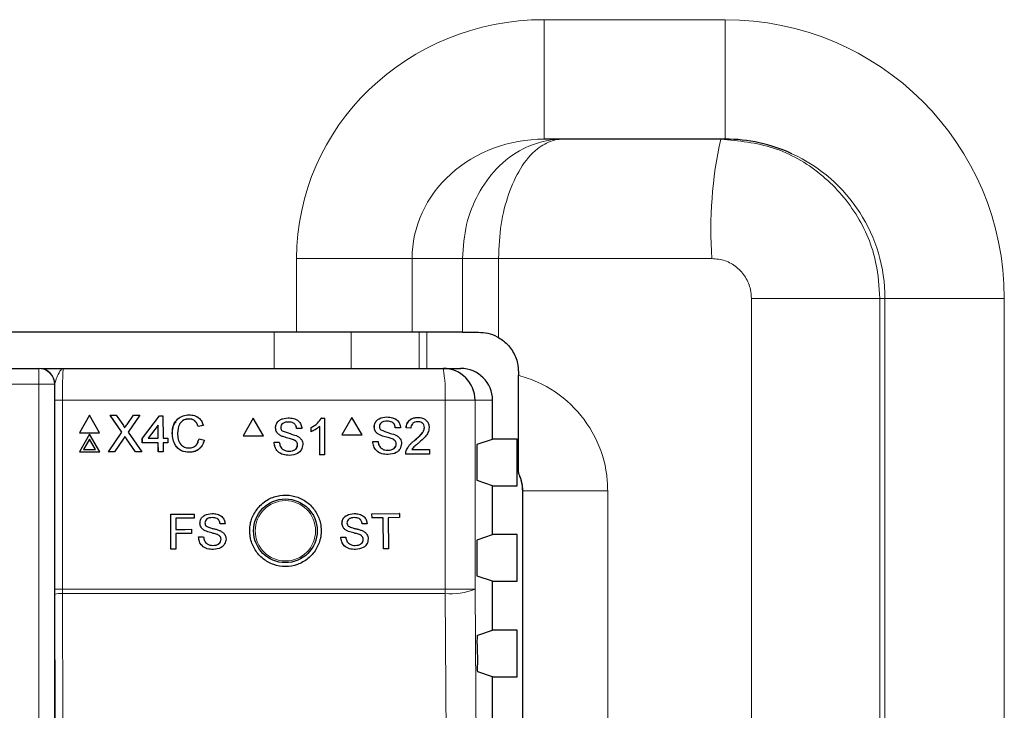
# Model space of a CAD drawing. Header units: millimetres. Extents: x 5 to 418, y 2 to 292.
# Tile 42 of 85: x 114 to 124, y 194 to 201. Entities that reach past the tile are written whole.
import ezdxf

# ---------------------------------------------------------------- set-up
doc = ezdxf.new("R2010")
doc.units = ezdxf.units.MM

msp = doc.modelspace()

# ---------------------------------------------------------------- linework, layer by layer
at = {"color": 7, "linetype": 'Continuous', "lineweight": 18}
for p, q in [((119.1702, 201.0496), (121.0632, 201.0496)), ((119.1702, 199.7996), (119.1702, 201.0496)), ((121.0632, 199.7996), (121.0632, 201.0496)), ((116.582, 197.7783), (116.582, 198.5496)), ((116.582, 198.5496), (117.7895, 198.5496)), ((117.7895, 198.5496), (117.7895, 197.7783)), ((118.3163, 198.5496), (117.7895, 198.5496)), ((118.3163, 197.7783), (118.3163, 198.5496)), ((118.6936, 198.5496), (118.3163, 198.5496)), ((120.9262, 198.5496), (118.6936, 198.5496)), ((118.6936, 198.5496), (118.6936, 197.7226)), ((121.3387, 198.1329), (122.6823, 198.1329)), ((121.3387, 148.246), (121.3387, 198.1329)), ((122.7355, 198.1329), (122.6823, 198.1329)), ((122.6823, 198.1329), (122.6823, 148.246)), ((122.7355, 198.1329), (123.9838, 198.1329)), ((122.7355, 148.1927), (122.7355, 198.1329)), ((123.9838, 198.1329), (123.9838, 148.1927)), ((116.3483, 197.3996), (116.3483, 197.7783)), ((117.1533, 197.7783), (117.1533, 197.3996)), ((117.8644, 197.3996), (117.8644, 197.7783)), ((117.9449, 197.7783), (117.9449, 197.3996)), ((113.8838, 197.3996), (113.8838, 197.2329)), ((113.8838, 197.2329), (103.3781, 197.2329)), ((114.0505, 197.2329), (113.8838, 197.2329)), ((113.8838, 183.2882), (113.8838, 197.2329)), ((114.0505, 197.2329), (114.0505, 183.2882)), ((114.0522, 197.2329), (114.0505, 197.2329)), ((114.0516, 195.0884), (114.0516, 197.0662)), ((114.0516, 197.0662), (114.1321, 197.0662)), ((114.1321, 197.0662), (114.1321, 195.0884)), ((118.1338, 197.0662), (114.1321, 197.0662)), ((118.1338, 195.0884), (118.1338, 197.0662)), ((118.4477, 197.0662), (118.1338, 197.0662)), ((118.4477, 197.0662), (118.4477, 195.0884)), ((118.631, 197.0662), (118.4477, 197.0662)), ((114.7684, 196.6588), (114.7678, 196.6575)), ((114.8022, 196.6624), (114.8016, 196.661)), ((118.9476, 196.1168), (118.9465, 196.1156)), ((119.8358, 196.1168), (118.9476, 196.1168)), ((118.9476, 162.3157), (118.9476, 196.1168)), ((119.8358, 196.1168), (119.8358, 162.3157)), ((114.0516, 195.0884), (114.1321, 195.0884)), ((114.1321, 195.0884), (114.1322, 195.0442)), ((114.1321, 195.0884), (118.1338, 195.0884)), ((118.4477, 195.0884), (118.1338, 195.0884)), ((114.0548, 193.6675), (114.0516, 195.0332)), ((114.1322, 195.0442), (114.1354, 193.669)), ((118.1337, 195.0442), (114.1322, 195.0442))]:
    msp.add_line(p, q, dxfattribs=at)
at = {"color": 7, "linetype": 'Continuous', "lineweight": 25}
for p, q in [((121.0632, 199.7996), (119.1702, 199.7996)), ((116.582, 197.7783), (100.6799, 197.7783)), ((117.7895, 197.7783), (116.582, 197.7783)), ((118.3163, 197.7783), (117.7895, 197.7783)), ((118.3163, 197.7783), (118.4855, 197.7783)), ((103.3781, 197.3996), (113.8838, 197.3996)), ((113.8838, 197.3996), (113.8855, 197.3996)), ((114.1422, 197.3996), (118.1148, 197.3996)), ((118.1148, 197.3996), (118.2972, 197.3996)), ((118.9022, 197.3616), (118.9022, 197.3276)), ((118.631, 196.6604), (118.631, 197.0662)), ((114.4148, 196.9095), (114.3096, 196.7267)), ((114.5211, 196.7267), (114.4148, 196.9095)), ((114.6308, 196.9095), (114.6302, 196.9082)), ((114.7532, 196.7329), (114.6308, 196.9095)), ((114.6308, 196.9095), (114.6959, 196.9095)), ((114.7525, 196.7318), (114.6342, 196.9024)), ((114.6959, 196.9095), (114.763, 196.8127)), ((114.8079, 196.8126), (114.8742, 196.9095)), ((114.9402, 196.9095), (114.8188, 196.7323)), ((114.9342, 196.9003), (114.8189, 196.7321)), ((114.8742, 196.9095), (114.9402, 196.9095)), ((114.9402, 196.9095), (114.9396, 196.9082)), ((114.9681, 196.6694), (115.1491, 196.9046)), ((115.1491, 196.9046), (115.1834, 196.9046)), ((115.1834, 196.9046), (115.1842, 196.6694)), ((115.4557, 196.8703), (115.455, 196.8689)), ((116.1282, 196.8774), (116.0224, 196.6941)), ((116.1282, 196.8774), (116.1274, 196.8774)), ((116.2339, 196.6941), (116.1282, 196.8774)), ((116.4943, 196.8823), (116.4936, 196.8823)), ((116.8403, 196.8774), (116.8395, 196.8774)), ((116.8403, 196.8774), (116.8719, 196.8774)), ((116.8719, 196.8774), (116.8711, 196.8774)), ((116.8719, 196.8774), (116.8719, 196.4941)), ((117.1606, 196.8863), (117.0549, 196.7029)), ((117.1606, 196.8863), (117.1598, 196.8863)), ((117.2663, 196.7029), (117.1606, 196.8863)), ((117.5267, 196.8912), (117.5258, 196.8912)), ((117.8502, 196.8863), (117.8493, 196.8863)), ((114.3096, 196.7267), (114.309, 196.7254)), ((114.309, 196.7254), (114.5205, 196.7254)), ((114.3096, 196.7267), (114.5211, 196.7267)), ((114.4154, 196.7101), (114.3102, 196.5273)), ((114.5217, 196.5273), (114.4154, 196.7101)), ((114.5211, 196.7267), (114.5205, 196.7254)), ((114.6123, 196.5273), (114.7532, 196.7329)), ((114.8188, 196.7323), (114.961, 196.5273)), ((115.1346, 196.807), (115.0287, 196.6694)), ((115.134, 196.8057), (115.0291, 196.6694)), ((115.1346, 196.807), (115.134, 196.8057)), ((115.1344, 196.6694), (115.134, 196.8057)), ((115.135, 196.6694), (115.1346, 196.807)), ((115.2822, 196.7212), (115.2816, 196.7199)), ((115.6055, 196.802), (115.5515, 196.7904)), ((115.5521, 196.7917), (115.5515, 196.7904)), ((115.6061, 196.8033), (115.5521, 196.7917)), ((115.6061, 196.8033), (115.6055, 196.802)), ((116.3614, 196.7774), (116.3606, 196.7774)), ((116.5823, 196.7693), (116.5815, 196.7693)), ((116.6363, 196.7693), (116.5823, 196.7693)), ((116.7345, 196.7816), (116.7337, 196.7816)), ((116.7345, 196.7363), (116.7337, 196.7363)), ((116.7345, 196.7363), (116.7345, 196.7816)), ((116.8228, 196.4941), (116.8228, 196.7928)), ((117.3938, 196.7862), (117.3929, 196.7862)), ((117.6146, 196.7781), (117.6138, 196.7781)), ((117.6686, 196.7781), (117.6146, 196.7781)), ((117.7275, 196.7781), (117.7266, 196.7781)), ((117.7766, 196.7732), (117.7275, 196.7781)), ((117.7766, 196.7732), (117.7757, 196.7732)), ((117.9189, 196.78), (117.918, 196.78)), ((114.4156, 196.6602), (114.3534, 196.5523)), ((114.4149, 196.6589), (114.3535, 196.5523)), ((114.4156, 196.6602), (114.4149, 196.6589)), ((114.477, 196.5523), (114.4149, 196.6589)), ((114.4784, 196.5523), (114.4156, 196.6602)), ((114.7678, 196.6575), (114.6776, 196.526)), ((114.7684, 196.6588), (114.6782, 196.5273)), ((114.7864, 196.6851), (114.7858, 196.6838)), ((114.8952, 196.526), (114.8016, 196.661)), ((114.8958, 196.5273), (114.8022, 196.6624)), ((114.9681, 196.6694), (114.9674, 196.6681)), ((114.9676, 196.6191), (114.9674, 196.6681)), ((114.9682, 196.6204), (114.9676, 196.6191)), ((115.1346, 196.6191), (114.9676, 196.6191)), ((114.9682, 196.6204), (114.9681, 196.6694)), ((115.1352, 196.6204), (114.9682, 196.6204)), ((115.0287, 196.6694), (115.135, 196.6694)), ((115.1352, 196.6204), (115.1346, 196.6191)), ((115.1348, 196.526), (115.1346, 196.6191)), ((115.1355, 196.5273), (115.1352, 196.6204)), ((115.1842, 196.6694), (115.2333, 196.6694)), ((115.2334, 196.6204), (115.1843, 196.6204)), ((115.1843, 196.6204), (115.1846, 196.5273)), ((115.2328, 196.6191), (115.1843, 196.6191)), ((115.2334, 196.6204), (115.2328, 196.6191)), ((115.2333, 196.6694), (115.2334, 196.6204)), ((115.5456, 196.6259), (115.5617, 196.6609)), ((115.5623, 196.6622), (115.5617, 196.6609)), ((115.5623, 196.6622), (115.6164, 196.6497)), ((116.0224, 196.6941), (116.0217, 196.6941)), ((116.0224, 196.6941), (116.2339, 196.6941)), ((116.3467, 196.6268), (116.3459, 196.6268)), ((116.3467, 196.6268), (116.4007, 196.6268)), ((116.4007, 196.6268), (116.3999, 196.6268)), ((116.4179, 196.6945), (116.4172, 196.6945)), ((116.5513, 196.652), (116.5505, 196.652)), ((117.0549, 196.7029), (117.054, 196.7029)), ((117.0549, 196.7029), (117.2663, 196.7029)), ((117.379, 196.6356), (117.3782, 196.6356)), ((117.379, 196.6356), (117.433, 196.6356)), ((117.4503, 196.7033), (117.4494, 196.7033)), ((117.5836, 196.6609), (117.5828, 196.6609)), ((117.6244, 196.6091), (117.6236, 196.6091)), ((117.816, 196.6463), (117.8151, 196.6463)), ((118.4693, 196.6066), (118.631, 196.6604)), ((118.8881, 196.6604), (118.631, 196.6604)), ((118.8881, 196.172), (118.8881, 196.6604)), ((114.3102, 196.5273), (114.3096, 196.526)), ((114.3096, 196.526), (114.5211, 196.526)), ((114.3102, 196.5273), (114.5217, 196.5273)), ((114.3534, 196.5523), (114.4784, 196.5523)), ((114.5217, 196.5273), (114.5211, 196.526)), ((114.6123, 196.5273), (114.6117, 196.526)), ((114.6776, 196.526), (114.6117, 196.526)), ((114.6782, 196.5273), (114.6123, 196.5273)), ((114.6782, 196.5273), (114.6776, 196.526)), ((114.8958, 196.5273), (114.8952, 196.526)), ((114.9603, 196.526), (114.8952, 196.526)), ((114.961, 196.5273), (114.8958, 196.5273)), ((114.961, 196.5273), (114.9603, 196.526)), ((115.1355, 196.5273), (115.1348, 196.526)), ((115.184, 196.526), (115.1348, 196.526)), ((115.1846, 196.5273), (115.1355, 196.5273)), ((115.1846, 196.5273), (115.184, 196.526)), ((115.4604, 196.5224), (115.4598, 196.5211)), ((116.5921, 196.6003), (116.5914, 196.6003)), ((117.7226, 196.5029), (117.7217, 196.5029)), ((117.9729, 196.5029), (117.7226, 196.5029)), ((117.7277, 196.537), (117.7269, 196.537)), ((117.7856, 196.5521), (117.9729, 196.5521)), ((117.9729, 196.5521), (117.9729, 196.5029)), ((118.465, 196.5232), (118.465, 196.3092)), ((116.507, 196.4892), (116.5063, 196.4892)), ((116.8228, 196.4941), (116.8221, 196.4941)), ((116.8719, 196.4941), (116.8228, 196.4941)), ((117.5394, 196.498), (117.5385, 196.498)), ((118.9022, 196.3096), (118.9022, 196.3025)), ((118.631, 196.172), (118.4693, 196.2259)), ((118.631, 195.6604), (118.631, 196.172)), ((118.631, 196.172), (118.8881, 196.172)), ((118.9465, 162.3168), (118.9465, 196.1156)), ((115.2647, 195.8746), (115.5089, 195.8751)), ((115.265, 195.8746), (115.2647, 195.8746)), ((115.2653, 195.508), (115.2647, 195.8746)), ((115.265, 195.8746), (115.5093, 195.8751)), ((115.2657, 195.508), (115.265, 195.8746)), ((115.5093, 195.8328), (115.3168, 195.8324)), ((115.3168, 195.8324), (115.317, 195.7149)), ((115.5093, 195.8751), (115.5089, 195.8751)), ((115.5093, 195.8751), (115.5093, 195.8328)), ((115.5705, 195.7795), (115.5702, 195.7795)), ((115.6975, 195.8801), (115.6972, 195.8801)), ((117.0565, 195.7783), (117.056, 195.7783)), ((117.1826, 195.88), (117.1822, 195.88)), ((117.37, 195.8771), (117.3696, 195.8771)), ((117.37, 195.8771), (117.6564, 195.88)), ((117.3704, 195.8348), (117.37, 195.8771)), ((117.3704, 195.8348), (117.37, 195.8348)), ((117.4878, 195.836), (117.3704, 195.8348)), ((117.491, 195.5116), (117.4878, 195.836)), ((117.6568, 195.8377), (117.5394, 195.8365)), ((117.5394, 195.8365), (117.5426, 195.5122)), ((117.6564, 195.88), (117.6559, 195.88)), ((117.6564, 195.88), (117.6568, 195.8377)), ((115.317, 195.7149), (115.4814, 195.7152)), ((115.317, 195.7149), (115.417, 195.7151)), ((115.4814, 195.7152), (115.481, 195.7152)), ((115.4814, 195.7152), (115.4814, 195.6729)), ((115.6247, 195.7003), (115.6244, 195.7003)), ((115.7819, 195.7721), (115.7815, 195.7721)), ((115.8335, 195.7722), (115.7819, 195.7721)), ((117.1113, 195.6996), (117.1109, 195.6996)), ((117.2678, 195.7727), (117.2674, 195.7727)), ((117.3194, 195.7732), (117.2678, 195.7727)), ((115.4814, 195.6729), (115.3171, 195.6726)), ((115.3171, 195.6726), (115.3173, 195.5081)), ((115.5567, 195.6354), (115.5563, 195.6354)), ((115.5567, 195.6354), (115.6083, 195.6355)), ((115.6083, 195.6355), (115.608, 195.6355)), ((115.7524, 195.6599), (115.7521, 195.6599)), ((115.7915, 195.6105), (115.7912, 195.6105)), ((117.0434, 195.6341), (117.0651, 195.6344)), ((117.0438, 195.6341), (117.0434, 195.6341)), ((117.0438, 195.6341), (117.0954, 195.6346)), ((117.0954, 195.6346), (117.095, 195.6347)), ((117.2393, 195.6602), (117.2388, 195.6602)), ((117.2788, 195.6111), (117.2783, 195.6111)), ((118.4693, 195.6066), (118.631, 195.6604)), ((118.8881, 195.6604), (118.631, 195.6604)), ((118.8881, 195.172), (118.8881, 195.6604)), ((115.2657, 195.508), (115.2653, 195.508)), ((115.3173, 195.5081), (115.2657, 195.508)), ((117.491, 195.5116), (117.4906, 195.5116)), ((117.5426, 195.5122), (117.491, 195.5116)), ((118.465, 195.5232), (118.465, 195.3092)), ((118.631, 195.172), (118.4693, 195.2259)), ((118.631, 194.6604), (118.631, 195.172)), ((118.631, 195.172), (118.8881, 195.172)), ((114.0516, 195.0332), (114.0516, 195.0884)), ((118.4757, 194.6087), (118.631, 194.6604)), ((118.8881, 194.6604), (118.631, 194.6604)), ((118.8881, 194.172), (118.8881, 194.6604)), ((118.4714, 194.5143), (118.4729, 194.2955)), ((118.631, 194.172), (118.4772, 194.2233)), ((118.631, 193.6604), (118.631, 194.172)), ((118.631, 194.172), (118.8881, 194.172))]:
    msp.add_line(p, q, dxfattribs=at)
at = {"color": 7, "linetype": 'Continuous', "lineweight": 18, "flags": 128}
for points in [[(118.4477, 195.0884), (118.4892, 189.1894), (118.5308, 183.2946)], [(118.2171, 183.2504), (118.2124, 183.9111), (118.1937, 186.5539), (118.1337, 195.0442)]]:
    msp.add_lwpolyline(points, dxfattribs=at)
at = {"color": 7, "linetype": 'Continuous', "lineweight": 25}
msp.add_circle((116.4643, 195.6996), 0.3333, dxfattribs=at)
at = {"color": 7, "linetype": 'Continuous', "lineweight": 18}
msp.add_circle((116.4643, 195.6996), 0.3158, dxfattribs=at)
for centre, radius, start, end in [((125.2314, 198.8604), 4.3164, 167.43263, 184.12909), ((113.8838, 197.2329), 0.1667, 359.99564, 89.99564), ((116.658, 197.1493), 1.4781, 356.77862, 9.748), ((112.3337, 195.0883), 5.8001, 359.56407, 0.00076), ((118.1969, 195.7326), 0.6913, 264.75278, 291.27288), ((114.1138, 194.8794), 0.1659, 83.61302, 112.00331)]:
    msp.add_arc(centre, radius, start, end, dxfattribs=at)
at = {"color": 7, "linetype": 'Continuous', "lineweight": 25}
for centre, radius, start, end in [((113.8855, 197.2329), 0.1667, 359.99564, 89.99564), ((118.1146, 197.0664), 0.3331, 359.96074, 89.96069)]:
    msp.add_arc(centre, radius, start, end, dxfattribs=at)
at = {"color": 7, "linetype": 'Continuous', "lineweight": 18}
for centre, major_axis, ratio, start_param, end_param in [((119.1702, 198.5496), (-2.5882, 0), 0.9659258, 4.712389, 6.2831853), ((121.0632, 198.1329), (2.9207, 0), 0.9986295, 0, 1.5707963), ((119.1702, 198.5496), (1.3808, 0), 0.9052833, 1.5707963, 3.1415927), ((121.0632, 198.1329), (1.6724, 0), 0.9965823, 0, 1.1396204)]:
    msp.add_ellipse(centre, major_axis=major_axis, ratio=ratio, start_param=start_param, end_param=end_param, dxfattribs=at)
at = {"color": 7, "linetype": 'Continuous', "lineweight": 25}
for centre, major_axis, ratio, start_param, end_param in [((121.0632, 198.1329), (1.6724, 0), 0.9965823, 1.1396204, 1.5707963), ((118.2972, 197.0662), (-0.3338, 0), 0.9986295, 3.1415927, 4.712389), ((118.4694, 196.5232), (0, 0.0833), 0.0524078, 0.0174533, 1.5707963), ((118.4694, 196.3092), (0, 0.0833), 0.0524078, 1.5707963, 3.1241394), ((118.5292, 196.1145), (-0.2954, -0.2954), 0.9972647, 2.357564, 2.8222605), ((118.4694, 195.5232), (0, 0.0833), 0.0524078, 0.0174533, 1.5707963), ((118.4694, 195.3092), (0, 0.0833), 0.0524078, 1.5707963, 3.1241394)]:
    msp.add_ellipse(centre, major_axis=major_axis, ratio=ratio, start_param=start_param, end_param=end_param, dxfattribs=at)
at = {"color": 7, "linetype": 'Continuous', "lineweight": 18}
for points, knots in [([(118.3163, 198.5496), (118.325, 198.6706), (118.3421, 198.9098), (118.4735, 199.2355), (118.6743, 199.5138), (118.9247, 199.7005), (119.1424, 199.7767), (119.2663, 199.7944), (119.3171, 199.7982), (119.3392, 199.7992), (119.3557, 199.7995), (119.3628, 199.7995), (119.3656, 199.7995), (119.3671, 199.7996), (119.3679, 199.7996), (119.3687, 199.7996)], [0, 0, 0, 0, 0.1750261, 0.3460252, 0.5236102, 0.7273919, 0.8875132, 0.9511083, 0.9654982, 0.9848712, 0.9933615, 0.9970867, 0.9984161, 0.9985715, 1, 1, 1, 1]), ([(118.6936, 198.5496), (118.6992, 198.6706), (118.7101, 198.9098), (118.7942, 199.2355), (118.9229, 199.5138), (119.0835, 199.7005), (119.2233, 199.7767), (119.3029, 199.7944), (119.3356, 199.7982), (119.3497, 199.7992), (119.3604, 199.7995), (119.3649, 199.7995), (119.3667, 199.7995), (119.3676, 199.7996), (119.3682, 199.7996), (119.3687, 199.7996)], [0, 0, 0, 0, 0.17504307, 0.34604613, 0.52362087, 0.72738696, 0.88765187, 0.95119427, 0.96549487, 0.98487235, 0.99336254, 0.99708725, 0.99841595, 0.99857137, 1, 1, 1, 1]), ([(121.0184, 199.7996), (121.2055, 199.7811), (121.5797, 199.7443), (122.0784, 199.4568), (122.4547, 199.0337), (122.6539, 198.5651), (122.6742, 198.2556), (122.6823, 198.1329)], [0, 0, 0, 0, 0.2147389, 0.4294856, 0.6442297, 0.8589385, 1, 1, 1, 1]), ([(121.3387, 198.1329), (121.3367, 198.1636), (121.3316, 198.2409), (121.2823, 198.358), (121.1891, 198.4638), (121.0654, 198.5357), (120.9726, 198.5449), (120.9262, 198.5496)], [0, 0, 0, 0, 0.1415595, 0.3568223, 0.5716598, 0.7859965, 1, 1, 1, 1]), ([(114.1422, 197.3996), (114.142, 197.3996), (114.1358, 197.3995), (114.1185, 197.3911), (114.0925, 197.3464), (114.0619, 197.2804), (114.0549, 197.2461), (114.0522, 197.2329)], [0, 0, 0, 0, 0.003577, 0.2011615, 0.5475944, 0.8255022, 1, 1, 1, 1]), ([(114.1422, 197.3996), (114.1414, 197.3979), (114.1395, 197.3938), (114.1367, 197.3537), (114.1342, 197.2784), (114.1325, 197.1785), (114.1322, 197.1037), (114.1321, 197.0662)], [0, 0, 0, 0, 0.1421486, 0.3569338, 0.5714134, 0.7857204, 1, 1, 1, 1]), ([(118.9022, 197.3276), (118.9692, 197.3062), (119.1698, 197.2422), (119.4653, 197.0378), (119.72, 196.6957), (119.8256, 196.3679), (119.8336, 196.1722), (119.8358, 196.1168)], [0, 0, 0, 0, 0.1285763, 0.3853117, 0.641928, 0.898607, 1, 1, 1, 1]), ([(118.9476, 196.1168), (118.947, 196.1353), (118.9447, 196.2009), (118.9241, 196.2661), (118.9027, 196.3088), (118.9022, 196.3096)], [0, 0, 0, 0, 0.279027, 0.9854093, 1, 1, 1, 1])]:
    msp.add_open_spline(points, degree=3, knots=knots, dxfattribs=at)
at = {"color": 7, "linetype": 'Continuous', "lineweight": 25}
for points, knots in [([(118.4855, 197.7783), (118.5166, 197.7764), (118.5788, 197.7727), (118.6524, 197.7456), (118.6885, 197.7255), (118.6936, 197.7226)], [0, 0, 0, 0, 0.4614124, 0.9237088, 1, 1, 1, 1]), ([(118.6936, 197.7226), (118.7115, 197.7112), (118.7689, 197.6745), (118.8454, 197.5859), (118.8952, 197.4694), (118.9002, 197.3921), (118.9022, 197.3616)], [0, 0, 0, 0, 0.1464014, 0.4686106, 0.7902648, 1, 1, 1, 1]), ([(113.9112, 197.3996), (113.9119, 197.3996), (113.9226, 197.3996), (114.0041, 197.3996), (114.0893, 197.3996), (114.1418, 197.3996), (114.1422, 197.3996)], [0, 0, 0, 0, 0.0281125, 0.4330127, 0.9963556, 1, 1, 1, 1]), ([(118.9022, 196.3096), (118.9022, 196.3349), (118.9022, 196.4051), (118.9022, 196.6395), (118.9022, 196.9647), (118.9022, 197.2064), (118.9022, 197.3276)], [0, 0, 0, 0, 0.1738308, 0.4840367, 0.741505, 1, 1, 1, 1]), ([(114.0516, 197.0662), (114.0516, 197.1132), (114.0517, 197.1706), (114.0521, 197.2233), (114.0522, 197.2329)], [0, 0, 0, 0, 0.818315, 1, 1, 1, 1]), ([(115.2822, 196.7212), (115.2842, 196.7488), (115.2882, 196.8038), (115.3306, 196.8713), (115.3932, 196.9083), (115.4365, 196.9123), (115.4581, 196.9143)], [0, 0, 0, 0, 0.2804925, 0.5595697, 0.7796153, 1, 1, 1, 1]), ([(115.4581, 196.9143), (115.4769, 196.913), (115.5144, 196.9102), (115.5605, 196.8825), (115.5913, 196.8449), (115.6012, 196.8172), (115.6061, 196.8033)], [0, 0, 0, 0, 0.2800806, 0.5594487, 0.7795488, 1, 1, 1, 1]), ([(114.763, 196.8127), (114.7673, 196.8062), (114.7733, 196.7971), (114.7807, 196.7852), (114.7822, 196.7792), (114.783, 196.7763)], [0, 0, 0, 0, 0.5612769, 0.7817626, 1, 1, 1, 1]), ([(114.783, 196.7763), (114.7876, 196.7831), (114.7959, 196.7952), (114.8042, 196.8073), (114.8079, 196.8126)], [0, 0, 0, 0, 0.5599999, 1, 1, 1, 1]), ([(115.2816, 196.7199), (115.2825, 196.7482), (115.2838, 196.793), (115.3103, 196.8282), (115.3201, 196.8412)], [0, 0, 0, 0, 0.6315766, 1, 1, 1, 1]), ([(115.4557, 196.8703), (115.4421, 196.8693), (115.4151, 196.8675), (115.379, 196.847), (115.342, 196.8), (115.3386, 196.7538), (115.3362, 196.7215)], [0, 0, 0, 0, 0.1872234, 0.3739058, 0.5607363, 1, 1, 1, 1]), ([(115.455, 196.8689), (115.4416, 196.8679), (115.4149, 196.8659), (115.384, 196.8505), (115.3728, 196.8349), (115.3694, 196.8303)], [0, 0, 0, 0, 0.4126209, 0.8240494, 1, 1, 1, 1]), ([(115.5515, 196.7904), (115.5472, 196.8023), (115.5387, 196.826), (115.5149, 196.8532), (115.4848, 196.8672), (115.465, 196.8683), (115.455, 196.8689)], [0, 0, 0, 0, 0.2805533, 0.55973893, 0.77965382, 1, 1, 1, 1]), ([(115.5521, 196.7917), (115.5479, 196.8036), (115.5394, 196.8273), (115.5155, 196.8545), (115.4854, 196.8685), (115.4656, 196.8697), (115.4557, 196.8703)], [0, 0, 0, 0, 0.2805533, 0.55973893, 0.77965382, 1, 1, 1, 1]), ([(116.3606, 196.7774), (116.3619, 196.7892), (116.3644, 196.8128), (116.3835, 196.8438), (116.425, 196.8757), (116.4653, 196.8796), (116.4935, 196.8823)], [0, 0, 0, 0, 0.1870287, 0.3741238, 0.5611402, 1, 1, 1, 1]), ([(116.3614, 196.7774), (116.3627, 196.7892), (116.3652, 196.8128), (116.3843, 196.8438), (116.4258, 196.8757), (116.4661, 196.8796), (116.4943, 196.8823)], [0, 0, 0, 0, 0.1870287, 0.3741238, 0.5611402, 1, 1, 1, 1]), ([(116.4965, 196.8381), (116.486, 196.8377), (116.4653, 196.837), (116.4376, 196.8262), (116.4187, 196.8055), (116.4165, 196.7891), (116.4154, 196.7809)], [0, 0, 0, 0, 0.2812903, 0.5608202, 0.7806803, 1, 1, 1, 1]), ([(116.4943, 196.8823), (116.5133, 196.8811), (116.5511, 196.8788), (116.6001, 196.8547), (116.6301, 196.8139), (116.6342, 196.7842), (116.6363, 196.7693)], [0, 0, 0, 0, 0.28079722, 0.56015084, 0.77987671, 1, 1, 1, 1]), ([(116.5815, 196.7693), (116.5795, 196.7808), (116.5753, 196.8036), (116.5445, 196.8349), (116.5142, 196.8369), (116.4957, 196.8381)], [0, 0, 0, 0, 0.2810967, 0.5602874, 1, 1, 1, 1]), ([(116.5823, 196.7693), (116.5802, 196.7808), (116.5761, 196.8036), (116.5452, 196.8349), (116.515, 196.8369), (116.4965, 196.8381)], [0, 0, 0, 0, 0.2810967, 0.5602874, 1, 1, 1, 1]), ([(116.7337, 196.7816), (116.7576, 196.7951), (116.8002, 196.8192), (116.8275, 196.8596), (116.8395, 196.8774)], [0, 0, 0, 0, 0.5604274, 1, 1, 1, 1]), ([(116.7345, 196.7816), (116.7584, 196.7951), (116.801, 196.8192), (116.8283, 196.8596), (116.8403, 196.8774)], [0, 0, 0, 0, 0.5604274, 1, 1, 1, 1]), ([(117.3929, 196.7862), (117.3942, 196.798), (117.3967, 196.8216), (117.4158, 196.8526), (117.4573, 196.8846), (117.4975, 196.8885), (117.5258, 196.8912)], [0, 0, 0, 0, 0.18702865, 0.37412378, 0.56114019, 1, 1, 1, 1]), ([(117.3938, 196.7862), (117.3951, 196.798), (117.3976, 196.8216), (117.4167, 196.8526), (117.4582, 196.8846), (117.4984, 196.8885), (117.5267, 196.8912)], [0, 0, 0, 0, 0.1870287, 0.3741238, 0.5611402, 1, 1, 1, 1]), ([(117.5288, 196.8469), (117.5184, 196.8466), (117.4976, 196.8458), (117.47, 196.8351), (117.4511, 196.8143), (117.4489, 196.7979), (117.4478, 196.7897)], [0, 0, 0, 0, 0.2812903, 0.5608202, 0.7806803, 1, 1, 1, 1]), ([(117.5267, 196.8912), (117.5456, 196.89), (117.5835, 196.8876), (117.6325, 196.8635), (117.6624, 196.8228), (117.6665, 196.793), (117.6686, 196.7781)], [0, 0, 0, 0, 0.2807972, 0.5601508, 0.7798767, 1, 1, 1, 1]), ([(117.6137, 196.7781), (117.6117, 196.7896), (117.6076, 196.8124), (117.5767, 196.8438), (117.5464, 196.8457), (117.5279, 196.8469)], [0, 0, 0, 0, 0.2810967, 0.5602874, 1, 1, 1, 1]), ([(117.6146, 196.7781), (117.6126, 196.7896), (117.6085, 196.8124), (117.5776, 196.8438), (117.5473, 196.8457), (117.5288, 196.8469)], [0, 0, 0, 0, 0.2810967, 0.5602874, 1, 1, 1, 1]), ([(117.7266, 196.7781), (117.7294, 196.7951), (117.7351, 196.8291), (117.768, 196.8667), (117.809, 196.884), (117.8359, 196.8855), (117.8493, 196.8863)], [0, 0, 0, 0, 0.2802352, 0.558893, 0.7791323, 1, 1, 1, 1]), ([(117.7275, 196.7781), (117.7303, 196.7951), (117.736, 196.8291), (117.7689, 196.8667), (117.8099, 196.884), (117.8367, 196.8855), (117.8502, 196.8863)], [0, 0, 0, 0, 0.2802352, 0.558893, 0.7791323, 1, 1, 1, 1]), ([(117.8491, 196.842), (117.8385, 196.8412), (117.8174, 196.8397), (117.792, 196.8224), (117.7784, 196.7981), (117.7772, 196.7815), (117.7766, 196.7732)], [0, 0, 0, 0, 0.28041014, 0.55948904, 0.77937472, 1, 1, 1, 1]), ([(117.9189, 196.78), (117.9176, 196.7898), (117.915, 196.8094), (117.8951, 196.8299), (117.8722, 196.8406), (117.8568, 196.8416), (117.8491, 196.842)], [0, 0, 0, 0, 0.2790799, 0.5586119, 0.7790431, 1, 1, 1, 1]), ([(117.8502, 196.8863), (117.8669, 196.8851), (117.9002, 196.8828), (117.9401, 196.8562), (117.9644, 196.8198), (117.9668, 196.7935), (117.968, 196.7804)], [0, 0, 0, 0, 0.2804823, 0.5596436, 0.7797486, 1, 1, 1, 1]), ([(115.4598, 196.5211), (115.431, 196.5232), (115.3738, 196.5274), (115.3131, 196.5855), (115.2865, 196.6535), (115.2832, 196.6978), (115.2816, 196.7199)], [0, 0, 0, 0, 0.2799551, 0.5580876, 0.7789116, 1, 1, 1, 1]), ([(115.4604, 196.5224), (115.4317, 196.5245), (115.3744, 196.5287), (115.3138, 196.5868), (115.2871, 196.6549), (115.2839, 196.6991), (115.2822, 196.7212)], [0, 0, 0, 0, 0.2799551, 0.5580876, 0.7789116, 1, 1, 1, 1]), ([(115.3362, 196.7215), (115.3374, 196.7009), (115.3396, 196.66), (115.3621, 196.6051), (115.4067, 196.5722), (115.439, 196.5684), (115.4552, 196.5665)], [0, 0, 0, 0, 0.28124501, 0.56071564, 0.78013802, 1, 1, 1, 1]), ([(116.4179, 196.6945), (116.4093, 196.6994), (116.3921, 196.7091), (116.3675, 196.7361), (116.3637, 196.7617), (116.3614, 196.7774)], [0, 0, 0, 0, 0.2814452, 0.5622732, 1, 1, 1, 1]), ([(116.4154, 196.7809), (116.416, 196.7737), (116.4172, 196.761), (116.4255, 196.7513), (116.4291, 196.747)], [0, 0, 0, 0, 0.55961689, 1, 1, 1, 1]), ([(116.4291, 196.747), (116.4568, 196.7365), (116.5064, 196.7176), (116.5572, 196.7023), (116.5797, 196.6956)], [0, 0, 0, 0, 0.55838249, 1, 1, 1, 1]), ([(116.8228, 196.7928), (116.8077, 196.7801), (116.7806, 196.7575), (116.7486, 196.7428), (116.7345, 196.7363)], [0, 0, 0, 0, 0.5596859, 1, 1, 1, 1]), ([(117.4503, 196.7033), (117.4417, 196.7082), (117.4245, 196.718), (117.3999, 196.7449), (117.3961, 196.7706), (117.3938, 196.7862)], [0, 0, 0, 0, 0.2814452, 0.5622732, 1, 1, 1, 1]), ([(117.4478, 196.7897), (117.4484, 196.7826), (117.4496, 196.7698), (117.4578, 196.7601), (117.4615, 196.7559)], [0, 0, 0, 0, 0.5596169, 1, 1, 1, 1]), ([(117.4615, 196.7559), (117.4892, 196.7453), (117.5388, 196.7264), (117.5896, 196.7112), (117.612, 196.7044)], [0, 0, 0, 0, 0.5583825, 1, 1, 1, 1]), ([(117.8151, 196.6463), (117.8396, 196.6672), (117.8736, 196.6964), (117.9112, 196.742), (117.9157, 196.7673), (117.918, 196.78)], [0, 0, 0, 0, 0.5613127, 0.7813859, 1, 1, 1, 1]), ([(117.816, 196.6463), (117.8404, 196.6672), (117.8745, 196.6964), (117.9121, 196.742), (117.9166, 196.7673), (117.9189, 196.78)], [0, 0, 0, 0, 0.56131265, 0.78138587, 1, 1, 1, 1]), ([(117.968, 196.7804), (117.9654, 196.7621), (117.9602, 196.7254), (117.919, 196.6724), (117.8835, 196.6418), (117.8618, 196.6232)], [0, 0, 0, 0, 0.2787415, 0.5588337, 1, 1, 1, 1]), ([(114.7858, 196.6838), (114.7824, 196.6789), (114.7764, 196.6702), (114.7704, 196.6614), (114.7678, 196.6575)], [0, 0, 0, 0, 0.56000161, 1, 1, 1, 1]), ([(114.7864, 196.6851), (114.783, 196.6802), (114.777, 196.6715), (114.771, 196.6627), (114.7684, 196.6588)], [0, 0, 0, 0, 0.5600016, 1, 1, 1, 1]), ([(114.8016, 196.661), (114.7986, 196.6653), (114.7933, 196.6728), (114.7881, 196.6804), (114.7858, 196.6838)], [0, 0, 0, 0, 0.5599998, 1, 1, 1, 1]), ([(114.8022, 196.6624), (114.7992, 196.6666), (114.7939, 196.6742), (114.7887, 196.6818), (114.7864, 196.6851)], [0, 0, 0, 0, 0.5599998, 1, 1, 1, 1]), ([(115.4552, 196.5665), (115.4699, 196.568), (115.4993, 196.5708), (115.544, 196.6032), (115.5554, 196.6398), (115.5623, 196.6622)], [0, 0, 0, 0, 0.2807112, 0.5609046, 1, 1, 1, 1]), ([(115.6158, 196.6483), (115.6095, 196.6288), (115.5969, 196.5897), (115.5566, 196.547), (115.5081, 196.5243), (115.4759, 196.5222), (115.4598, 196.5211)], [0, 0, 0, 0, 0.2802563, 0.5595462, 0.7795894, 1, 1, 1, 1]), ([(115.6164, 196.6497), (115.6101, 196.6301), (115.5975, 196.591), (115.5572, 196.5484), (115.5088, 196.5256), (115.4765, 196.5235), (115.4604, 196.5224)], [0, 0, 0, 0, 0.2802563, 0.5595462, 0.7795894, 1, 1, 1, 1]), ([(116.5063, 196.4892), (116.4839, 196.4903), (116.4394, 196.4926), (116.3834, 196.5246), (116.3519, 196.5744), (116.3479, 196.6093), (116.3459, 196.6268)], [0, 0, 0, 0, 0.2808135, 0.5595629, 0.7796198, 1, 1, 1, 1]), ([(116.507, 196.4892), (116.4847, 196.4903), (116.4402, 196.4926), (116.3842, 196.5246), (116.3527, 196.5744), (116.3487, 196.6093), (116.3467, 196.6268)], [0, 0, 0, 0, 0.2808135, 0.5595629, 0.7796198, 1, 1, 1, 1]), ([(116.4007, 196.6268), (116.4028, 196.6121), (116.4072, 196.583), (116.4355, 196.5512), (116.4703, 196.5358), (116.4932, 196.5342), (116.5047, 196.5334)], [0, 0, 0, 0, 0.280632, 0.5586744, 0.7791973, 1, 1, 1, 1]), ([(116.5513, 196.652), (116.5362, 196.6569), (116.5113, 196.6649), (116.4759, 196.6738), (116.4463, 196.6823), (116.4274, 196.6904), (116.4179, 196.6945)], [0, 0, 0, 0, 0.3399393, 0.5600249, 0.7800825, 1, 1, 1, 1]), ([(116.6461, 196.6029), (116.643, 196.5842), (116.6369, 196.5469), (116.585, 196.4981), (116.5366, 196.4926), (116.507, 196.4892)], [0, 0, 0, 0, 0.2799417, 0.5600797, 1, 1, 1, 1]), ([(116.5913, 196.6003), (116.5907, 196.6069), (116.5895, 196.6201), (116.5754, 196.6403), (116.56, 196.6476), (116.5505, 196.652)], [0, 0, 0, 0, 0.2800885, 0.5599705, 1, 1, 1, 1]), ([(116.5921, 196.6003), (116.5915, 196.6069), (116.5903, 196.6201), (116.5762, 196.6403), (116.5608, 196.6476), (116.5513, 196.652)], [0, 0, 0, 0, 0.2800885, 0.5599705, 1, 1, 1, 1]), ([(116.5797, 196.6956), (116.5898, 196.6904), (116.6101, 196.6802), (116.632, 196.6566), (116.6443, 196.6297), (116.6455, 196.6118), (116.6461, 196.6029)], [0, 0, 0, 0, 0.2803713, 0.5599089, 0.7798589, 1, 1, 1, 1]), ([(117.5385, 196.498), (117.5162, 196.4991), (117.4717, 196.5014), (117.4157, 196.5335), (117.3842, 196.5832), (117.3802, 196.6181), (117.3782, 196.6356)], [0, 0, 0, 0, 0.2808135, 0.5595629, 0.7796198, 1, 1, 1, 1]), ([(117.5394, 196.498), (117.5171, 196.4991), (117.4726, 196.5014), (117.4166, 196.5335), (117.385, 196.5832), (117.381, 196.6181), (117.379, 196.6356)], [0, 0, 0, 0, 0.28081353, 0.55956288, 0.77961982, 1, 1, 1, 1]), ([(117.433, 196.6356), (117.4352, 196.621), (117.4395, 196.5919), (117.4679, 196.56), (117.5027, 196.5446), (117.5256, 196.543), (117.537, 196.5422)], [0, 0, 0, 0, 0.280632, 0.5586744, 0.7791973, 1, 1, 1, 1]), ([(117.5836, 196.6609), (117.5685, 196.6657), (117.5436, 196.6737), (117.5083, 196.6826), (117.4786, 196.6912), (117.4597, 196.6993), (117.4503, 196.7033)], [0, 0, 0, 0, 0.3399393, 0.5600249, 0.7800825, 1, 1, 1, 1]), ([(117.5361, 196.5422), (117.5476, 196.543), (117.5705, 196.5444), (117.6001, 196.5585), (117.6196, 196.5821), (117.6222, 196.6001), (117.6235, 196.6091)], [0, 0, 0, 0, 0.2809172, 0.5608127, 0.7805018, 1, 1, 1, 1]), ([(117.537, 196.5422), (117.5485, 196.543), (117.5714, 196.5444), (117.601, 196.5585), (117.6205, 196.5821), (117.6231, 196.6001), (117.6244, 196.6091)], [0, 0, 0, 0, 0.28091717, 0.56081274, 0.7805018, 1, 1, 1, 1]), ([(117.6784, 196.6117), (117.6753, 196.5931), (117.6692, 196.5557), (117.6173, 196.507), (117.5689, 196.5014), (117.5394, 196.498)], [0, 0, 0, 0, 0.2799417, 0.5600797, 1, 1, 1, 1]), ([(117.6235, 196.6091), (117.6229, 196.6157), (117.6217, 196.6289), (117.6077, 196.6491), (117.5922, 196.6564), (117.5827, 196.6609)], [0, 0, 0, 0, 0.2800885, 0.5599705, 1, 1, 1, 1]), ([(117.6244, 196.6091), (117.6238, 196.6157), (117.6226, 196.6289), (117.6085, 196.6491), (117.5931, 196.6564), (117.5836, 196.6609)], [0, 0, 0, 0, 0.2800885, 0.5599705, 1, 1, 1, 1]), ([(117.612, 196.7044), (117.6221, 196.6993), (117.6424, 196.689), (117.6643, 196.6655), (117.6766, 196.6385), (117.6778, 196.6207), (117.6784, 196.6117)], [0, 0, 0, 0, 0.2803713, 0.5599089, 0.7798589, 1, 1, 1, 1]), ([(117.7277, 196.537), (117.7342, 196.5519), (117.7449, 196.5764), (117.769, 196.6048), (117.7916, 196.6265), (117.8079, 196.6397), (117.816, 196.6463)], [0, 0, 0, 0, 0.33941113, 0.55952503, 0.77975226, 1, 1, 1, 1]), ([(117.8618, 196.6232), (117.8526, 196.6156), (117.8376, 196.6032), (117.8168, 196.5857), (117.7996, 196.5704), (117.7903, 196.5582), (117.7856, 196.5521)], [0, 0, 0, 0, 0.3400378, 0.5600628, 0.7800895, 1, 1, 1, 1]), ([(116.5039, 196.5334), (116.5154, 196.5341), (116.5383, 196.5356), (116.5679, 196.5497), (116.5874, 196.5733), (116.59, 196.5913), (116.5913, 196.6003)], [0, 0, 0, 0, 0.2809172, 0.5608127, 0.7805018, 1, 1, 1, 1]), ([(116.5047, 196.5334), (116.5162, 196.5341), (116.5391, 196.5356), (116.5687, 196.5497), (116.5882, 196.5733), (116.5908, 196.5913), (116.5921, 196.6003)], [0, 0, 0, 0, 0.2809172, 0.5608127, 0.7805018, 1, 1, 1, 1]), ([(117.7226, 196.5029), (117.7227, 196.5094), (117.723, 196.521), (117.7263, 196.5321), (117.7277, 196.537)], [0, 0, 0, 0, 0.5599563, 1, 1, 1, 1]), ([(116.2001, 195.9637), (116.1733, 195.9311), (116.1198, 195.8658), (116.0863, 195.7412), (116.0932, 195.614), (116.1426, 195.4959), (116.228, 195.4009), (116.3402, 195.3394), (116.4664, 195.3185), (116.5925, 195.3406), (116.7042, 195.4033), (116.7888, 195.4994), (116.8368, 195.6181), (116.8428, 195.7458), (116.8062, 195.8682), (116.7312, 195.9717), (116.6262, 196.0446), (116.5028, 196.0787), (116.3754, 196.0697), (116.2711, 196.0265), (116.2198, 195.9812), (116.2001, 195.9637)], [0, 0, 0, 0, 0.0536461, 0.1072936, 0.1609109, 0.214516, 0.2681428, 0.3218172, 0.3755471, 0.429317, 0.4830928, 0.5368351, 0.5905174, 0.6441409, 0.6977353, 0.7513446, 0.8050054, 0.8587291, 0.9124976, 0.966274, 1, 1, 1, 1]), ([(115.5702, 195.7795), (115.5714, 195.7908), (115.5738, 195.8134), (115.592, 195.843), (115.6316, 195.8737), (115.6701, 195.8775), (115.6972, 195.8801)], [0, 0, 0, 0, 0.1870287, 0.3741238, 0.5611402, 1, 1, 1, 1]), ([(115.6244, 195.7003), (115.6161, 195.705), (115.5997, 195.7143), (115.5761, 195.74), (115.5724, 195.7645), (115.5702, 195.7795)], [0, 0, 0, 0, 0.28144516, 0.56227323, 1, 1, 1, 1]), ([(115.5705, 195.7795), (115.5717, 195.7908), (115.5741, 195.8134), (115.5923, 195.843), (115.632, 195.8737), (115.6705, 195.8775), (115.6975, 195.8801)], [0, 0, 0, 0, 0.1870287, 0.3741238, 0.5611402, 1, 1, 1, 1]), ([(115.6247, 195.7003), (115.6165, 195.705), (115.6, 195.7143), (115.5764, 195.74), (115.5727, 195.7645), (115.5705, 195.7795)], [0, 0, 0, 0, 0.2814452, 0.5622732, 1, 1, 1, 1]), ([(115.6996, 195.8378), (115.6897, 195.8374), (115.6698, 195.8367), (115.6433, 195.8264), (115.6253, 195.8065), (115.6232, 195.7908), (115.6222, 195.7829)], [0, 0, 0, 0, 0.28129027, 0.56082021, 0.78068028, 1, 1, 1, 1]), ([(115.6222, 195.7829), (115.6228, 195.7761), (115.6239, 195.7639), (115.6319, 195.7546), (115.6354, 195.7506)], [0, 0, 0, 0, 0.5596169, 1, 1, 1, 1]), ([(115.6975, 195.8801), (115.7157, 195.879), (115.7519, 195.8768), (115.7988, 195.8538), (115.8276, 195.8149), (115.8315, 195.7865), (115.8335, 195.7722)], [0, 0, 0, 0, 0.2807972, 0.5601508, 0.7798767, 1, 1, 1, 1]), ([(115.7815, 195.7721), (115.7795, 195.7831), (115.7756, 195.8049), (115.746, 195.8349), (115.717, 195.8367), (115.6993, 195.8378)], [0, 0, 0, 0, 0.2810967, 0.5602874, 1, 1, 1, 1]), ([(115.7819, 195.7721), (115.7799, 195.7831), (115.7759, 195.8049), (115.7463, 195.8348), (115.7173, 195.8367), (115.6996, 195.8378)], [0, 0, 0, 0, 0.2810967, 0.5602874, 1, 1, 1, 1]), ([(117.056, 195.7783), (117.0571, 195.7896), (117.0594, 195.8122), (117.0773, 195.8421), (117.1167, 195.873), (117.1552, 195.8771), (117.1822, 195.88)], [0, 0, 0, 0, 0.1870287, 0.3741238, 0.5611402, 1, 1, 1, 1]), ([(117.1109, 195.6996), (117.1026, 195.7042), (117.0861, 195.7134), (117.0623, 195.7389), (117.0584, 195.7634), (117.056, 195.7783)], [0, 0, 0, 0, 0.2814452, 0.5622732, 1, 1, 1, 1]), ([(117.0565, 195.7783), (117.0576, 195.7896), (117.0598, 195.8122), (117.0778, 195.8421), (117.1171, 195.873), (117.1556, 195.8771), (117.1826, 195.88)], [0, 0, 0, 0, 0.1870287, 0.3741238, 0.5611402, 1, 1, 1, 1]), ([(117.1113, 195.6996), (117.103, 195.7042), (117.0865, 195.7134), (117.0627, 195.7389), (117.0588, 195.7634), (117.0565, 195.7783)], [0, 0, 0, 0, 0.2814452, 0.5622732, 1, 1, 1, 1]), ([(117.1851, 195.8377), (117.1751, 195.8372), (117.1552, 195.8363), (117.1289, 195.8258), (117.1111, 195.8058), (117.1091, 195.79), (117.1081, 195.7822)], [0, 0, 0, 0, 0.2812903, 0.5608202, 0.7806803, 1, 1, 1, 1]), ([(117.1081, 195.7822), (117.1088, 195.7754), (117.11, 195.7632), (117.118, 195.754), (117.1215, 195.7499)], [0, 0, 0, 0, 0.5596169, 1, 1, 1, 1]), ([(117.1826, 195.88), (117.2007, 195.879), (117.237, 195.8771), (117.284, 195.8545), (117.3131, 195.8158), (117.3173, 195.7874), (117.3194, 195.7732)], [0, 0, 0, 0, 0.2807972, 0.5601508, 0.7798767, 1, 1, 1, 1]), ([(117.2673, 195.7727), (117.2653, 195.7836), (117.2611, 195.8054), (117.2313, 195.8351), (117.2023, 195.8367), (117.1846, 195.8377)], [0, 0, 0, 0, 0.2810967, 0.5602874, 1, 1, 1, 1]), ([(117.2678, 195.7727), (117.2657, 195.7836), (117.2616, 195.8054), (117.2317, 195.8351), (117.2028, 195.8367), (117.1851, 195.8377)], [0, 0, 0, 0, 0.2810967, 0.5602874, 1, 1, 1, 1]), ([(115.7521, 195.6599), (115.7376, 195.6645), (115.7137, 195.6722), (115.6799, 195.6806), (115.6515, 195.6887), (115.6334, 195.6965), (115.6244, 195.7003)], [0, 0, 0, 0, 0.3399393, 0.5600249, 0.7800825, 1, 1, 1, 1]), ([(115.7524, 195.6599), (115.7379, 195.6645), (115.7141, 195.6722), (115.6803, 195.6806), (115.6519, 195.6887), (115.6338, 195.6964), (115.6247, 195.7003)], [0, 0, 0, 0, 0.3399393, 0.5600249, 0.7800825, 1, 1, 1, 1]), ([(115.6354, 195.7506), (115.6508, 195.7429), (115.6764, 195.7301), (115.7153, 195.7218), (115.7479, 195.7133), (115.769, 195.7055), (115.7795, 195.7016)], [0, 0, 0, 0, 0.3384083, 0.5589741, 0.7795351, 1, 1, 1, 1]), ([(115.7795, 195.7016), (115.7892, 195.6967), (115.8086, 195.6869), (115.8296, 195.6644), (115.8414, 195.6387), (115.8426, 195.6216), (115.8432, 195.6131)], [0, 0, 0, 0, 0.2803713, 0.5599089, 0.7798589, 1, 1, 1, 1]), ([(117.2388, 195.6602), (117.2243, 195.6648), (117.2004, 195.6722), (117.1666, 195.6804), (117.1381, 195.6882), (117.1199, 195.6958), (117.1109, 195.6996)], [0, 0, 0, 0, 0.3399393, 0.5600249, 0.7800825, 1, 1, 1, 1]), ([(117.2393, 195.6602), (117.2247, 195.6647), (117.2009, 195.6722), (117.167, 195.6803), (117.1385, 195.6882), (117.1204, 195.6958), (117.1113, 195.6996)], [0, 0, 0, 0, 0.3399393, 0.5600249, 0.7800825, 1, 1, 1, 1]), ([(117.1215, 195.7499), (117.1371, 195.7423), (117.1627, 195.7298), (117.2017, 195.7218), (117.2343, 195.7136), (117.2554, 195.706), (117.266, 195.7022)], [0, 0, 0, 0, 0.33840831, 0.55897415, 0.77953514, 1, 1, 1, 1]), ([(117.266, 195.7022), (117.2757, 195.6973), (117.2952, 195.6877), (117.3164, 195.6654), (117.3284, 195.6397), (117.3297, 195.6227), (117.3304, 195.6141)], [0, 0, 0, 0, 0.28037134, 0.55990891, 0.77985887, 1, 1, 1, 1]), ([(115.71, 195.5041), (115.6886, 195.5051), (115.6461, 195.5072), (115.5924, 195.5378), (115.5621, 195.5853), (115.5583, 195.6187), (115.5563, 195.6354)], [0, 0, 0, 0, 0.2808135, 0.5595629, 0.7796198, 1, 1, 1, 1]), ([(115.7103, 195.5041), (115.689, 195.5051), (115.6464, 195.5072), (115.5928, 195.5378), (115.5625, 195.5853), (115.5586, 195.6187), (115.5567, 195.6354)], [0, 0, 0, 0, 0.28081353, 0.55956288, 0.77961982, 1, 1, 1, 1]), ([(115.6083, 195.6355), (115.6104, 195.6215), (115.6146, 195.5937), (115.6418, 195.5632), (115.6751, 195.5486), (115.697, 195.5471), (115.708, 195.5464)], [0, 0, 0, 0, 0.28063197, 0.55867442, 0.77919731, 1, 1, 1, 1]), ([(115.7076, 195.5464), (115.7186, 195.5471), (115.7406, 195.5485), (115.7689, 195.562), (115.7875, 195.5846), (115.79, 195.6019), (115.7912, 195.6105)], [0, 0, 0, 0, 0.2809172, 0.5608127, 0.7805018, 1, 1, 1, 1]), ([(115.708, 195.5464), (115.719, 195.5471), (115.7409, 195.5485), (115.7692, 195.562), (115.7879, 195.5846), (115.7903, 195.6019), (115.7915, 195.6105)], [0, 0, 0, 0, 0.2809172, 0.5608127, 0.7805018, 1, 1, 1, 1]), ([(115.8432, 195.6131), (115.8403, 195.5952), (115.8345, 195.5595), (115.7849, 195.5128), (115.7386, 195.5074), (115.7103, 195.5041)], [0, 0, 0, 0, 0.2799417, 0.5600797, 1, 1, 1, 1]), ([(115.7912, 195.6105), (115.7906, 195.6168), (115.7894, 195.6295), (115.7759, 195.6487), (115.7611, 195.6557), (115.7521, 195.6599)], [0, 0, 0, 0, 0.2800885, 0.5599705, 1, 1, 1, 1]), ([(115.7915, 195.6105), (115.7909, 195.6168), (115.7897, 195.6294), (115.7763, 195.6487), (115.7615, 195.6557), (115.7524, 195.6599)], [0, 0, 0, 0, 0.2800885, 0.5599705, 1, 1, 1, 1]), ([(117.198, 195.504), (117.1767, 195.5049), (117.1341, 195.5067), (117.0802, 195.5368), (117.0496, 195.5841), (117.0454, 195.6175), (117.0434, 195.6341)], [0, 0, 0, 0, 0.2808135, 0.5595629, 0.7796198, 1, 1, 1, 1]), ([(117.1985, 195.504), (117.1771, 195.5049), (117.1345, 195.5067), (117.0807, 195.5368), (117.05, 195.5841), (117.0459, 195.6174), (117.0438, 195.6341)], [0, 0, 0, 0, 0.2808135, 0.5595629, 0.7796198, 1, 1, 1, 1]), ([(117.0954, 195.6346), (117.0977, 195.6207), (117.1021, 195.5929), (117.1295, 195.5627), (117.1629, 195.5483), (117.1848, 195.547), (117.1958, 195.5463)], [0, 0, 0, 0, 0.280632, 0.5586744, 0.7791973, 1, 1, 1, 1]), ([(117.1953, 195.5463), (117.2063, 195.5471), (117.2282, 195.5487), (117.2564, 195.5625), (117.2749, 195.5853), (117.2772, 195.6025), (117.2783, 195.6111)], [0, 0, 0, 0, 0.2809172, 0.5608127, 0.7805018, 1, 1, 1, 1]), ([(117.1958, 195.5463), (117.2068, 195.5471), (117.2287, 195.5487), (117.2568, 195.5625), (117.2753, 195.5852), (117.2776, 195.6025), (117.2788, 195.6111)], [0, 0, 0, 0, 0.2809172, 0.5608127, 0.7805018, 1, 1, 1, 1]), ([(117.3304, 195.6141), (117.3276, 195.5962), (117.3221, 195.5605), (117.2729, 195.5134), (117.2267, 195.5076), (117.1985, 195.504)], [0, 0, 0, 0, 0.2799417, 0.5600797, 1, 1, 1, 1]), ([(117.2783, 195.6111), (117.2777, 195.6174), (117.2764, 195.6301), (117.2628, 195.6492), (117.2479, 195.6561), (117.2388, 195.6602)], [0, 0, 0, 0, 0.2800885, 0.5599705, 1, 1, 1, 1]), ([(117.2788, 195.6111), (117.2781, 195.6174), (117.2768, 195.6301), (117.2632, 195.6492), (117.2483, 195.6561), (117.2393, 195.6602)], [0, 0, 0, 0, 0.2800885, 0.5599705, 1, 1, 1, 1]), ([(118.4714, 194.5143), (118.4714, 194.5237), (118.4713, 194.5424), (118.4719, 194.5689), (118.4729, 194.5903), (118.4742, 194.6053), (118.4752, 194.6076), (118.4757, 194.6087)], [0, 0, 0, 0, 0.19838666, 0.39676222, 0.59550734, 0.79531868, 1, 1, 1, 1]), ([(118.4772, 194.2233), (118.4767, 194.2243), (118.4757, 194.2265), (118.4744, 194.2415), (118.4734, 194.2631), (118.473, 194.2827), (118.4729, 194.2937), (118.4729, 194.2955)], [0, 0, 0, 0, 0.23926011, 0.47854445, 0.71712502, 0.95427294, 1, 1, 1, 1])]:
    msp.add_open_spline(points, degree=3, knots=knots, dxfattribs=at)

doc.saveas('drawing.dxf')
